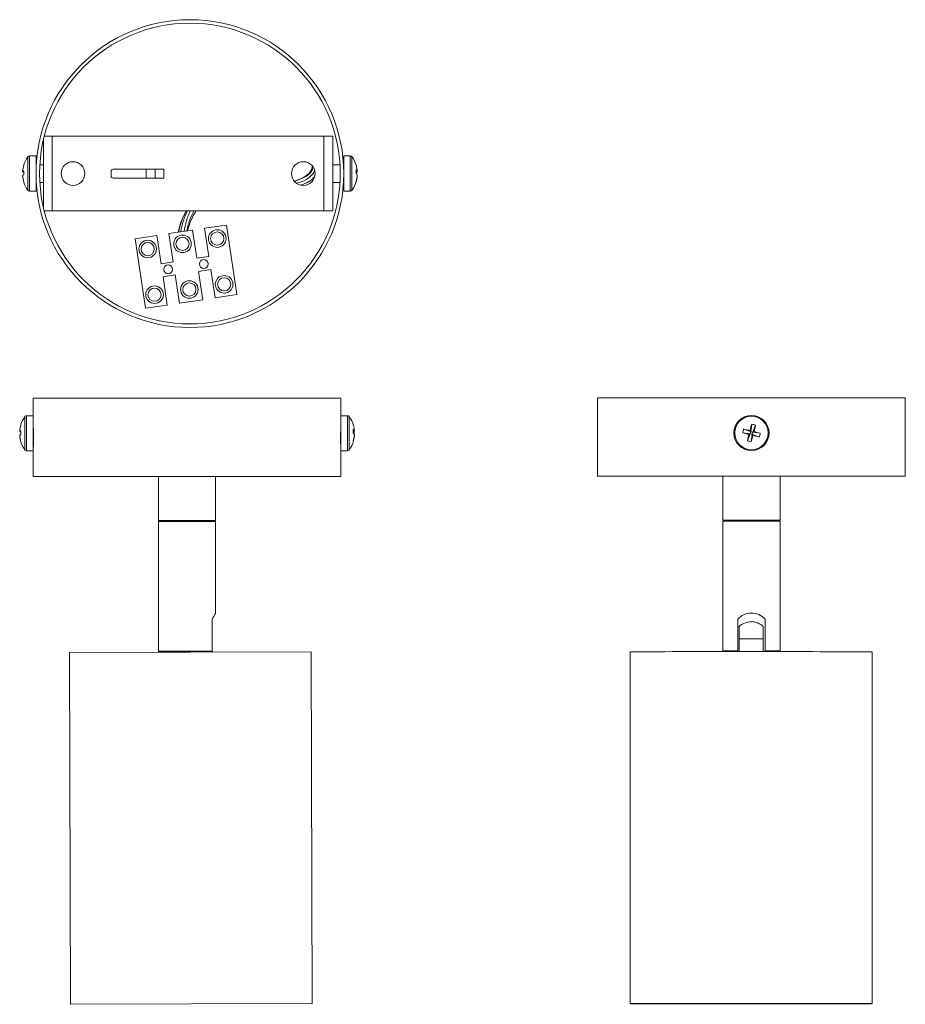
# Model space of a CAD drawing. Header units: millimetres. Extents: x -109 to 93, y -178 to 46.
import ezdxf

# ---------------------------------------------------------------- set-up
doc = ezdxf.new("R2010")
doc.units = ezdxf.units.MM

msp = doc.modelspace()

# ---------------------------------------------------------------- linework, layer by layer
at = {"color": 7, "linetype": 'Continuous', "lineweight": 15}
for p, q in [((-103.3, 18.33), (-103.3, 2.71)), ((-103.13, 19.02), (-37.5, 19.02)), ((-101.3, 19.02), (-101.3, 2.02)), ((-39.5, 2.02), (-39.5, 19.02)), ((-37.5, 2.02), (-37.5, 19.02)), ((-105, 14.52), (-106.48, 14.52)), ((-105, 6.52), (-105, 14.52)), ((-33.52, 14.52), (-35, 14.52)), ((-35, 14.52), (-35, 6.52)), ((-104.94, 12.52), (-105, 12.52)), ((-103.3, 12.52), (-104.14, 12.52)), ((-87.43, 11.51), (-75.93, 11.51)), ((-79.93, 11.51), (-79.93, 9.51)), ((-77.93, 9.51), (-77.93, 11.51)), ((-75.93, 9.51), (-75.93, 11.51)), ((-35.86, 12.52), (-37.5, 12.52)), ((-35, 12.52), (-35.06, 12.52)), ((-108.07, 11.01), (-107.79, 10.98)), ((-107.79, 10.93), (-108.07, 10.95)), ((-108.07, 10.03), (-108.06, 10.03)), ((-87.93, 10.01), (-87.93, 11.01)), ((-75.93, 9.51), (-87.43, 9.51)), ((-32.2, 11.05), (-31.93, 11.09)), ((-31.93, 10.85), (-32.2, 10.83)), ((-31.95, 9.96), (-31.93, 9.96)), ((-105, 8.52), (-104.94, 8.52)), ((-104.14, 8.52), (-103.3, 8.52)), ((-37.5, 8.52), (-35.86, 8.52)), ((-35.06, 8.52), (-35, 8.52)), ((-106.48, 6.52), (-105, 6.52)), ((-35, 6.52), (-33.52, 6.52)), ((-37.5, 2.02), (-103.13, 2.02)), ((-61.71, -1.18), (-66.66, -1.92)), ((-65.69, -8.33), (-66.66, -1.92)), ((-61.71, -1.18), (-59.34, -17)), ((-77.53, -3.55), (-82.48, -4.29)), ((-82.48, -4.29), (-80.1, -20.12)), ((-76.57, -9.97), (-77.53, -3.55)), ((-69.43, -2.34), (-74.77, -3.14)), ((-73.8, -9.55), (-74.77, -3.14)), ((-68.46, -8.75), (-69.43, -2.34)), ((-65.69, -8.33), (-68.46, -8.75)), ((-73.8, -9.55), (-76.57, -9.97)), ((-73.35, -12.54), (-76.12, -12.96)), ((-75.16, -19.38), (-76.12, -12.96)), ((-72.39, -18.96), (-73.35, -12.54)), ((-65.24, -11.33), (-68.01, -11.74)), ((-67.05, -18.16), (-68.01, -11.74)), ((-64.28, -17.74), (-65.24, -11.33)), ((-59.34, -17), (-64.28, -17.74)), ((-75.16, -19.38), (-80.1, -20.12)), ((-67.05, -18.16), (-72.39, -18.96)), ((-105.66, -40.55), (-105.66, -58.35)), ((-105.66, -40.55), (-35.66, -40.55)), ((-35.66, -40.55), (-35.66, -58.35)), ((22.74, -40.48), (22.74, -58.28)), ((22.74, -40.48), (92.74, -40.48)), ((92.74, -58.28), (92.74, -40.48)), ((-105.66, -44.55), (-107.14, -44.55)), ((-34.17, -44.55), (-35.66, -44.55)), ((57.81, -46.49), (57.57, -48.2)), ((58.65, -46.71), (58.02, -48.32)), ((-108.45, -48.09), (-108.72, -48.07)), ((-108.72, -48.12), (-108.45, -48.15)), ((-108.72, -49.04), (-108.72, -49.04)), ((-105.6, -50.55), (-105.6, -48.55)), ((-35.71, -48.55), (-35.71, -50.55)), ((-32.59, -47.99), (-32.86, -48.02)), ((-32.86, -48.24), (-32.59, -48.22)), ((-32.59, -49.12), (-32.61, -49.12)), ((55.74, -48.41), (57.45, -48.65)), ((55.96, -47.57), (57.57, -48.2)), ((56.82, -50.26), (57.45, -48.65)), ((57.45, -48.65), (57.17, -48.81)), ((57.41, -47.92), (57.57, -48.2)), ((57.45, -48.65), (57.57, -48.2)), ((57.45, -48.65), (57.9, -48.77)), ((58.02, -48.32), (57.57, -48.2)), ((57.67, -50.48), (57.9, -48.77)), ((58.02, -48.32), (57.9, -48.77)), ((58.07, -49.05), (57.9, -48.77)), ((59.51, -49.4), (57.9, -48.77)), ((58.02, -48.32), (58.3, -48.15)), ((59.73, -48.55), (58.02, -48.32)), ((-105.66, -50.55), (-105.6, -50.55)), ((-35.71, -50.55), (-35.66, -50.55)), ((-107.14, -52.55), (-105.66, -52.55)), ((-35.66, -52.55), (-34.17, -52.55)), ((-105.66, -58.35), (-35.66, -58.35)), ((-77.16, -58.35), (-77.16, -68.35)), ((-64.16, -68.35), (-64.16, -58.35)), ((22.74, -58.28), (92.74, -58.28)), ((51.24, -58.28), (51.24, -68.28)), ((64.24, -68.28), (64.24, -58.28)), ((-64.16, -68.35), (-77.16, -68.35)), ((-77.16, -68.6), (-77.16, -98.1)), ((-77.16, -68.6), (-64.16, -68.6)), ((-77.06, -68.35), (-77.06, -68.6)), ((-64.26, -68.6), (-64.26, -68.35)), ((-64.16, -89.51), (-64.16, -68.6)), ((64.24, -68.28), (51.24, -68.28)), ((51.24, -68.53), (51.24, -98.03)), ((51.24, -68.53), (64.24, -68.53)), ((51.34, -68.28), (51.34, -68.53)), ((64.14, -68.53), (64.14, -68.28)), ((64.24, -98.03), (64.24, -68.53)), ((-64.94, -98.1), (-64.94, -90.89)), ((54.64, -98.21), (54.64, -90.81)), ((60.84, -98.21), (60.84, -90.81)), ((54.91, -98.21), (54.91, -92.57)), ((60.41, -92.55), (60.41, -98.21)), ((60.41, -95.27), (54.91, -95.27)), ((-97.4, -98.43), (-42.4, -98.28)), ((-97.4, -98.43), (-97.19, -178.43)), ((-77.16, -98.1), (-76.91, -98.35)), ((-77.16, -98.1), (-64.94, -98.1)), ((-69.88, -98.35), (-76.91, -98.35)), ((-73.76, -98.35), (-73.76, -98.36)), ((-72.62, -98.36), (-72.62, -98.35)), ((-64.94, -98.1), (-65.23, -98.35)), ((-42.19, -178.28), (-42.4, -98.28)), ((30.16, -98.28), (30.16, -178.28)), ((51.24, -98.03), (51.42, -98.21)), ((51.24, -98.03), (54.64, -98.03)), ((60.84, -98.03), (64.24, -98.03)), ((64.06, -98.21), (64.24, -98.03)), ((85.16, -178.28), (85.16, -98.28)), ((-97.19, -178.43), (-42.19, -178.28))]:
    msp.add_line(p, q, dxfattribs=at)
at = {"color": 8, "linetype": 'Continuous', "lineweight": 15}
for p, q in [((-106.87, 6.72), (-106.87, 14.32)), ((-106.48, 6.52), (-106.48, 14.52)), ((-33.52, 14.52), (-33.52, 6.52)), ((-33.13, 14.32), (-33.13, 6.72)), ((-107.53, -52.35), (-107.53, -44.75)), ((-107.14, -52.55), (-107.14, -44.55)), ((-34.17, -44.55), (-34.17, -52.55)), ((-33.78, -44.75), (-33.78, -52.35))]:
    msp.add_line(p, q, dxfattribs=at)
at = {"color": 7, "linetype": 'Continuous', "lineweight": 15, "flags": 128}
for points in [[(-107.8, 12.46), (-107.8, 12.47), (-107.8, 12.48), (-107.8, 12.48), (-107.8, 12.49), (-107.79, 12.49), (-107.79, 12.49)], [(-42.14, 12.19), (-42.16, 11.95), (-42.42, 11.22), (-42.93, 10.55), (-43.69, 9.94), (-44.69, 9.39), (-46.23, 8.81)], [(-31.93, 10.85), (-31.95, 11.03), (-31.95, 11.08)], [(-108.45, -46.61), (-108.45, -46.61), (-108.45, -46.6), (-108.45, -46.59), (-108.45, -46.59), (-108.45, -46.59), (-108.44, -46.58)], [(-105.65, -46.58), (-105.66, -46.57), (-105.65, -46.76), (-105.63, -47.14), (-105.61, -47.69), (-105.6, -48.34), (-105.6, -48.55)], [(-32.59, -48.22), (-32.61, -48.04), (-32.61, -47.99)], [(-35.66, -52.53), (-35.66, -52.54), (-35.67, -52.35), (-35.69, -51.96), (-35.7, -51.41), (-35.71, -50.77), (-35.71, -50.55)], [(31.26, -178.26), (31.82, -178.26), (32.5, -178.25), (33.27, -178.25), (34.16, -178.24), (35.14, -178.24), (36.22, -178.24), (37.4, -178.23), (38.65, -178.23), (39.99, -178.23), (41.41, -178.22), (42.9, -178.22), (44.45, -178.22), (46.05, -178.22), (47.71, -178.21), (49.4, -178.21), (51.14, -178.21), (52.9, -178.21), (54.68, -178.21), (56.47, -178.21), (58.27, -178.21), (60.07, -178.21), (61.86, -178.21), (63.63, -178.21), (65.37, -178.21), (67.08, -178.21), (68.75, -178.22), (70.37, -178.22), (71.94, -178.22), (73.45, -178.22), (74.88, -178.22), (76.25, -178.23), (77.54, -178.23), (78.74, -178.23), (79.85, -178.24), (80.86, -178.24), (81.78, -178.25), (82.59, -178.25), (83.3, -178.26), (83.89, -178.26), (84.38, -178.26), (84.75, -178.27), (85, -178.27), (85.14, -178.28), (85.16, -178.28), (85.06, -178.29), (84.84, -178.29), (84.51, -178.3), (84.06, -178.3), (83.5, -178.31), (82.83, -178.31), (82.05, -178.31), (81.17, -178.32), (80.18, -178.32), (79.1, -178.33), (77.93, -178.33), (76.67, -178.33), (75.33, -178.34), (73.91, -178.34), (72.43, -178.34), (70.88, -178.34), (69.27, -178.35), (67.62, -178.35), (65.92, -178.35), (64.19, -178.35), (62.42, -178.35), (60.64, -178.35), (58.85, -178.35), (57.05, -178.35), (55.25, -178.35), (53.47, -178.35), (51.7, -178.35), (49.95, -178.35), (48.24, -178.35), (46.57, -178.35), (44.95, -178.35), (43.38, -178.34), (41.88, -178.34), (40.44, -178.34), (39.07, -178.33), (37.79, -178.33), (36.59, -178.33), (35.48, -178.32), (34.46, -178.32), (33.55, -178.32), (32.73, -178.31), (32.03, -178.31), (31.43, -178.3), (30.95, -178.3), (30.58, -178.29), (30.32, -178.29), (30.19, -178.28), (30.17, -178.28), (30.27, -178.28), (30.48, -178.27), (30.82, -178.27), (31.26, -178.26)], [(32.7, -178.26), (32.27, -178.27), (31.95, -178.27), (31.75, -178.28), (31.66, -178.28), (31.7, -178.29), (31.85, -178.29), (32.12, -178.29), (32.51, -178.3), (33.01, -178.3), (33.63, -178.31), (34.35, -178.31), (35.19, -178.32), (36.12, -178.32), (37.15, -178.32), (38.28, -178.33), (39.49, -178.33), (40.79, -178.33), (42.16, -178.34), (43.6, -178.34), (45.11, -178.34), (46.68, -178.34), (48.3, -178.35), (49.95, -178.35), (51.65, -178.35), (53.37, -178.35), (55.11, -178.35), (56.86, -178.35), (58.62, -178.35), (60.37, -178.35), (62.11, -178.35), (63.83, -178.35), (65.52, -178.35), (67.18, -178.35), (68.79, -178.34), (70.35, -178.34), (71.85, -178.34), (73.29, -178.34), (74.66, -178.33), (75.95, -178.33), (77.15, -178.33), (78.27, -178.32), (79.29, -178.32), (80.22, -178.32), (81.04, -178.31), (81.75, -178.31), (82.36, -178.3), (82.85, -178.3), (83.23, -178.29), (83.49, -178.29), (83.63, -178.28), (83.66, -178.28), (83.56, -178.28), (83.35, -178.27), (83.02, -178.27), (82.57, -178.26), (82.02, -178.26), (81.35, -178.25), (80.57, -178.25), (79.68, -178.25), (78.7, -178.24), (77.62, -178.24), (76.45, -178.23), (75.2, -178.23), (73.86, -178.23), (72.45, -178.23), (70.97, -178.22), (69.43, -178.22), (67.84, -178.22), (66.2, -178.22), (64.53, -178.22), (62.82, -178.21), (61.09, -178.21), (59.34, -178.21), (57.58, -178.21), (55.83, -178.21), (54.08, -178.21), (52.35, -178.21), (50.64, -178.22), (48.97, -178.22), (47.34, -178.22), (45.75, -178.22), (44.22, -178.22), (42.74, -178.23), (41.34, -178.23), (40.01, -178.23), (38.76, -178.23), (37.6, -178.24), (36.53, -178.24), (35.56, -178.25), (34.68, -178.25), (33.91, -178.25), (33.25, -178.26), (32.7, -178.26)]]:
    msp.add_lwpolyline(points, dxfattribs=at)
at = {"color": 8, "linetype": 'Continuous', "lineweight": 15, "flags": 128}
msp.add_lwpolyline([(-41.96, 11.96), (-42.22, 11.23), (-42.74, 10.56), (-43.51, 9.94), (-44.51, 9.39), (-46.06, 8.81), (-46.21, 8.77)], dxfattribs=at)
at = {"color": 7, "linetype": 'Continuous', "lineweight": 15}
for centre, radius in [((-70, 10.52), 35), ((-70, 10.52), 34.2), ((-96.6, 10.52), 2.7), ((-44.2, 10.52), 2.7), ((-71.69, -5.45), 2), ((-71.69, -5.45), 1.5), ((-63.78, -4.26), 2), ((-63.78, -4.26), 1.5), ((-79.6, -6.64), 2), ((-79.6, -6.64), 1.5), ((-74.96, -11.26), 1), ((-66.85, -10.04), 1), ((-62.22, -14.66), 2), ((-62.22, -14.66), 1.5), ((-78.04, -17.03), 2), ((-78.04, -17.03), 1.5), ((-70.13, -15.84), 2), ((-70.13, -15.84), 1.5), ((57.74, -48.48), 4), ((57.74, -48.48), 3.8)]:
    msp.add_circle(centre, radius, dxfattribs=at)
for centre, radius, start, end in [((-101.6, 10.52), 6.5, 144.217, 162.4453), ((-106.48, 14.04), 0.48, 90, 144.217), ((-33.52, 14.04), 0.48, 35.783, 90), ((-38.4, 10.52), 6.5, 15.6081, 35.783), ((-101.6, 10.55), 6.48, 162.5763, 175.9381), ((-87.43, 11.01), 0.5, 90, 180), ((-32.58, 10.85), 0.688, 19.746, 57.7994), ((-39.47, 11.01), 7.27, 356.6794, 3.3206), ((-37.97, 10.64), 6.05, 4.1934, 15.6007), ((-107.78, 10.37), 0.701, 90.8404, 114.5546), ((-107.61, 11.65), 0.83, 236.9041, 258.0424), ((-107.61, 9.39), 0.83, 101.9576, 123.0959), ((-101.56, 10.55), 6.52, 184.067, 197.373), ((-101.6, 10.49), 6.48, 184.0619, 197.4237), ((-100.06, 10.64), 7.74, 176.7815, 183.2185), ((-100.06, 10.4), 7.74, 179.1228, 181.4873), ((-87.43, 10.01), 0.5, 180, 270), ((-32.77, 9.9), 0.887, 18.9502, 51.0332), ((-38.13, 10.65), 6.21, 342.1863, 355.788), ((-37.96, 10.4), 6.05, 341.9614, 355.8103), ((-32.68, 11.09), 0.782, 313.5161, 342.3492), ((-107.74, 8.57), 0.0604, 143.7437, 186.5455), ((-101.6, 10.52), 6.5, 197.5547, 215.783), ((-106.48, 7), 0.48, 215.783, 270), ((-33.52, 7), 0.48, 270, 324.217), ((-38.4, 10.52), 6.5, 324.217, 344.3919), ((-32.7, 8.64), 0.5, 347.2911, 12.7089), ((-57.7, -5.71), 15.24, 149.5376, 169.0943), ((-57.58, -5.36), 13.25, 146.1418, 167.536), ((-102.26, -48.55), 6.5, 144.217, 162.4453), ((-107.14, -45.03), 0.48, 90, 144.217), ((-34.17, -45.03), 0.48, 35.783, 90), ((-39.06, -48.55), 6.5, 15.6081, 35.783), ((-102.26, -48.52), 6.48, 162.5763, 175.9381), ((-0.72, -48.55), 34.99, 176.7656, 180.0001), ((-38.63, -48.43), 6.05, 4.1934, 15.6007), ((120.17, -64.76), 64.99, 163.6684, 164.9787), ((55.79, -55.94), 9.67, 72.7717, 77.9323), ((-4.68, -32.13), 64.99, 345.7253, 347.0356), ((-108.43, -48.7), 0.701, 90.8404, 114.5546), ((-108.27, -47.43), 0.83, 236.9041, 258.0424), ((-108.27, -49.68), 0.83, 101.9576, 123.0959), ((-102.22, -48.52), 6.52, 184.067, 197.373), ((-102.26, -48.58), 6.48, 184.0619, 197.4237), ((-100.72, -48.44), 7.74, 176.7815, 183.2185), ((-100.72, -48.67), 7.74, 179.1228, 181.4873), ((-33.24, -48.22), 0.688, 19.746, 57.7994), ((-40.13, -48.06), 7.27, 356.6794, 3.3206), ((-33.43, -49.17), 0.887, 18.9502, 51.0332), ((-38.79, -48.43), 6.21, 342.1863, 355.788), ((-38.62, -48.68), 6.05, 341.9614, 355.8103), ((-33.33, -47.99), 0.782, 313.5161, 342.3492), ((65.2, -50.43), 9.67, 162.7717, 167.9323), ((74.02, 13.96), 64.99, 253.6684, 254.9787), ((41.38, -110.9), 64.99, 75.7253, 77.0356), ((120.16, -64.84), 64.99, 165.7253, 167.0356), ((-4.7, -32.2), 64.99, 343.6684, 344.9787), ((74.09, 13.94), 64.99, 255.7253, 257.0356), ((41.46, -110.92), 64.99, 73.6684, 74.9787), ((50.28, -46.53), 9.67, 342.7717, 347.9323), ((-108.39, -50.51), 0.0604, 143.7437, 186.5455), ((-102.26, -48.55), 6.5, 197.5547, 215.783), ((-140.59, -50.55), 34.99, 356.7656, 0.0001), ((-39.06, -48.55), 6.5, 324.217, 344.3919), ((-33.36, -50.44), 0.5, 347.2911, 12.7089), ((59.69, -41.02), 9.67, 252.7717, 257.9323), ((-107.14, -52.07), 0.48, 215.783, 270), ((-34.17, -52.07), 0.48, 270, 324.217), ((-51.85, -97.49), 14.67, 147.0709, 153.2515), ((57.74, -93.63), 4.19, 42.2605, 137.7395), ((57.65, -95.23), 3.83, 89.8345, 135.8388), ((57.67, -95.23), 3.84, 44.1336, 90.099), ((31.13, -120.66), 22.4, 89.6453, 92.4652), ((56.38, -4955.82), 4857.63, 89.66055, 90.29628)]:
    msp.add_arc(centre, radius, start, end, dxfattribs=at)
at = {"color": 8, "linetype": 'Continuous', "lineweight": 15}
for centre, radius, start, end in [((-46.54, 14.07), 5.75, 277.9062, 329.0388), ((-46.49, 14.35), 6.66, 285.4107, 317.0152), ((-58.78, -4.99), 13.92, 149.7417, 170.9435), ((-56.83, -4.88), 15.38, 153.3344, 171.9664), ((-53.65, -5.47), 17.91, 155.2732, 170.8485), ((-55.96, -5.27), 15, 150.904, 169.4584)]:
    msp.add_arc(centre, radius, start, end, dxfattribs=at)

doc.saveas('drawing.dxf')
